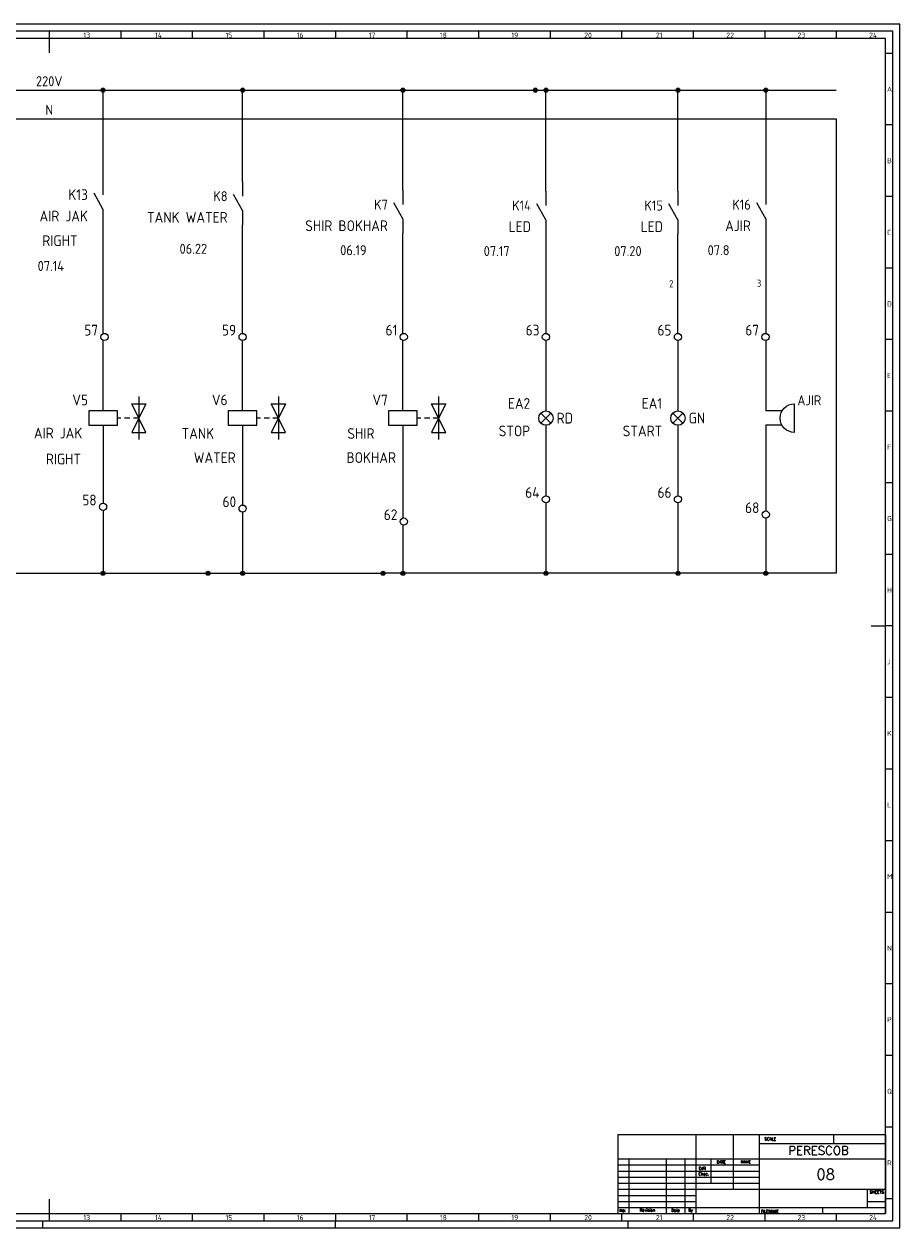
# Model space of a CAD drawing. Header units: millimetres. Extents: x 0 to 1189, y 5 to 846.
# Tile 2 of 2: x 577 to 1189, y 5 to 846. Entities that reach past the tile are written whole.
import ezdxf
from ezdxf.enums import TextEntityAlignment as Align

# ---------------------------------------------------------------- set-up
doc = ezdxf.new("R2010")
doc.units = ezdxf.units.MM
doc.header["$LTSCALE"] = 12
for name, color, linetype in [('025', 1, 'Continuous'), ('035', 5, 'Continuous'), ('07', 7, 'Continuous'), ('DESC', 1, 'Continuous'), ('DESCCHILD', 20, 'Continuous'), ('MISC', 2, 'Continuous'), ('RED_2.5mm^2', 1, 'Continuous'), ('SYMS', 7, 'Continuous'), ('TAGS', 51, 'Continuous'), ('WIRENO', 70, 'Continuous'), ('XREFCHILD', 134, 'Continuous')]:
    doc.layers.add(name, color=color, linetype=linetype)
doc.styles.add('ISO Proportional', font='isocp.shx')
doc.styles.add('WD', font='romans.shx')
doc.styles.add('WD_IEC', font='ISOCP2.shx', dxfattribs={"width": 0.9, "height": 4})

# ---------------------------------------------------------------- blocks, each defined once
blk = doc.blocks.new('IEC_border_a0')
at = {"layer": '035', "color": 0}
for p, q in [((1189, 841), (0, 841)), ((594.5, 836), (594.5, 831)), ((644.5, 836), (644.5, 831)), ((694.5, 836), (694.5, 831)), ((744.5, 836), (744.5, 831)), ((794.5, 836), (794.5, 831)), ((844.5, 836), (844.5, 831)), ((894.5, 836), (894.5, 831)), ((944.5, 836), (944.5, 831)), ((994.5, 836), (994.5, 831)), ((1044.5, 836), (1044.5, 831)), ((1094.5, 836), (1094.5, 831)), ((1144.5, 836), (1144.5, 831)), ((1189, 0), (1189, 841)), ((1183.97, 820.54), (1178.98, 820.54)), ((1183.97, 770.54), (1178.98, 770.54)), ((1183.97, 720.54), (1178.98, 720.54)), ((1183.97, 670.54), (1178.98, 670.54)), ((1183.97, 620.54), (1178.98, 620.54)), ((1183.98, 570.5), (1179, 570.5)), ((1183.98, 520.5), (1178.98, 520.5)), ((1183.98, 470.5), (1179, 470.5)), ((1183.98, 420.5), (1179, 420.5)), ((1183.98, 420.5), (1179, 420.5)), ((1183.98, 370.5), (1179, 370.5)), ((1183.98, 320.5), (1179, 320.5)), ((1184, 270.46), (1179.02, 270.46)), ((1184, 270.46), (1179.02, 270.46)), ((1184, 220.46), (1179.02, 220.46)), ((1184, 170.46), (1179.02, 170.46)), ((1184, 120.46), (1179.02, 120.46)), ((1184, 70.46), (1179.02, 70.46)), ((1184.02, 20.42), (1179.03, 20.42)), ((594.5, 10), (594.5, 5)), ((644.5, 10), (644.5, 5)), ((694.5, 10), (694.5, 5)), ((744.5, 10), (744.5, 5)), ((744.5, 10), (744.5, 5)), ((794.5, 10), (794.5, 5)), ((844.5, 10), (844.5, 5)), ((894.5, 10), (894.5, 5)), ((944.5, 10), (944.5, 5)), ((994.5, 10), (994.5, 5)), ((1044.5, 10), (1044.5, 5)), ((1094.5, 10), (1094.5, 5)), ((1144.5, 10), (1144.5, 5)), ((0, 0), (1189, 0)), ((590, 0), (590, 5)), ((794.5, 0), (794.5, 5)), ((999, 0), (999, 5))]:
    blk.add_line(p, q, dxfattribs=at)
blk.add_lwpolyline([(10, 10), (1179, 10), (1179, 831), (10, 831)], close=True, dxfattribs=at)
at = {"layer": '07', "color": 0}
for p, q in [((594.5, 831), (594.5, 821)), ((1169, 420.5), (1179, 420.5)), ((594.5, 20), (594.5, 10))]:
    blk.add_line(p, q, dxfattribs=at)
blk.add_lwpolyline([(5, 5), (1184, 5), (1184, 836), (5, 836)], close=True, dxfattribs=at)
at = {"layer": '035', "color": 0, "style": 'ISO Proportional'}
for s, p in [('13', (618.42, 831.5)), ('14', (668.46, 831.5)), ('15', (717.72, 831.5)), ('16', (767.49, 831.5)), ('17', (817.72, 831.5)), ('18', (867.49, 831.5)), ('19', (917.49, 831.5)), ('20', (968.42, 831.5)), ('21', (1018.46, 831.5)), ('22', (1067.72, 831.5)), ('23', (1117.49, 831.5)), ('24', (1167.49, 831.5)), ('A', (1179.98, 793.79)), ('B', (1179.98, 743.79)), ('C', (1179.98, 693.79)), ('D', (1179.98, 643.79)), ('E', (1180, 593.75)), ('F', (1180, 543.75)), ('G', (1180, 493.75)), ('H', (1180, 443.75)), ('J', (1180, 393.75)), ('K', (1180, 343.75)), ('L', (1180.02, 293.72)), ('M', (1180.02, 243.72)), ('N', (1180.02, 193.72)), ('P', (1180.02, 143.72)), ('Q', (1180.02, 93.72)), ('R', (1180.03, 43.68)), ('13', (618.42, 5.5)), ('14', (668.46, 5.5)), ('15', (717.72, 5.5)), ('16', (767.49, 5.5)), ('17', (817.72, 5.5)), ('18', (867.49, 5.5)), ('19', (917.49, 5.5)), ('20', (968.42, 5.5)), ('21', (1018.46, 5.5)), ('22', (1067.72, 5.5)), ('23', (1117.49, 5.5)), ('24', (1167.49, 5.5))]:
    blk.add_text(s, height=3.5, dxfattribs=at).set_placement(p)
blk = doc.blocks.new('IEC_tblock_a0')
at = {"layer": '035'}
for p, q in [((-106.6, 55.25), (-106.6, 17)), ((-36.4, 55.25), (-36.4, 48.88)), ((-88.4, 48.88), (0, 48.88)), ((-187.2, 34), (-88.4, 34)), ((-179.4, 38.25), (-179.4, 0)), ((-153.4, 38.25), (-153.4, 0)), ((-140.4, 38.25), (-140.4, 0)), ((-122.2, 38.25), (-122.2, 21.25)), ((-187.2, 29.75), (-88.4, 29.75)), ((-187.2, 25.5), (-88.4, 25.5)), ((-187.2, 21.25), (-88.4, 21.25)), ((-187.2, 17), (-132.6, 17)), ((-187.2, 12.75), (-132.6, 12.75)), ((-187.2, 8.5), (-132.6, 8.5)), ((-13, 8.5), (0, 8.5)), ((-187.2, 4.25), (0, 4.25)), ((-44.2, 4.25), (-44.2, 0))]:
    blk.add_line(p, q, dxfattribs=at)
at = {"layer": '07'}
for p, q in [((-187.2, 55.25), (0, 55.25)), ((-187.2, 55.25), (-187.2, 0)), ((-132.6, 55.25), (-132.6, 0)), ((-88.4, 55.25), (-88.4, 0)), ((0, 55.25), (0, 0)), ((-187.2, 38.25), (0, 38.25)), ((-132.6, 17), (0, 17)), ((-13, 17), (-13, 4.25)), ((-187.2, 0), (0, 0))]:
    blk.add_line(p, q, dxfattribs=at)
at = {"style": 'WD'}
for tag, p in [('SCALE', (-69.88, 51.07)), ('SH', (-8.74, 10.06)), ('FILENAME', (-68.15, 0.8))]:
    blk.add_attdef(tag, p, '', height=2, dxfattribs=at)
for tag, height, p in [('PROJDESC', 5, (-45.9, 29.2)), ('CKDATE', 2, (-114.85, 26.58)), ('EDDATE', 2, (-114.97, 30.8)), ('EDBY', 2, (-98.02, 30.86)), ('CKBY', 2, (-97.88, 26.3)), ('DWGDESC', 5, (-44.85, 19.72)), ('DWGNO', 3.5, (-48.54, 9.46))]:
    blk.add_attdef(tag, text='', height=height, dxfattribs=at).set_placement(p, align=Align.CENTER)
at = {"style": 'WD', "flags": 1}
blk.add_attdef('WD_TB', (-120.95, 11.91), '', height=2, dxfattribs=at)
at = {"layer": '025', "style": 'WD'}
for s, p in [('SCALE', (-80.57, 51.13)), ('NAME', (-97.74, 35.14)), ('No:', (-183.81, 1.19)), ('Revision', (-166.53, 1.47)), ('Date', (-146.79, 1.28)), ('By', (-136.33, 1.37))]:
    blk.add_text(s, height=2, dxfattribs=at).set_placement(p, align=Align.CENTER)
for s, p in [('DATE', (-118, 35)), ('Chec.', (-130.82, 26.72)), ('Edit', (-130.55, 30.72)), ('SHEETS', (-11.17, 14.05)), ('FILENAME', (-87.18, 0.61))]:
    blk.add_text(s, height=2, dxfattribs=at).set_placement(p)
blk = doc.blocks.new('VT0002')
blk.add_circle((0, 0), 1.25)
at = {"style": 'WD_IEC'}
for tag, p in [('INST', (-2.25, 6.5)), ('LOC', (-2.25, 3.5)), ('DESC1', (-2.25, -6.25)), ('DESC2', (-2.25, -9.25)), ('DESC3', (-2.25, -12.25))]:
    blk.add_attdef(tag, text='', height=2.5, dxfattribs=at).set_placement(p, align=Align.RIGHT)
at = {"style": 'WD_IEC', "flags": 1}
for tag, p, height in [('ASSYCODE', (2.75, 10.75), 1), ('CATDESC', (2.75, 9.25), 1), ('MFG', (2.75, 7.25), 1.5), ('CAT', (2.75, 4.75), 1.5), ('X4PIN01', (-1.25, 1), 0.25), ('X4TERMDESC01', (-1.25, 0.5), 0.4), ('X4TERM01', (-1.25, 0), 0.25), ('STRIPSEQ', (0, 0), 0.025), ('X2PIN01', (0, 2.25), 0.25), ('X2TERMDESC01', (0, 1.75), 0.4), ('X2TERM01', (0, 1.25), 0.25), ('X8PIN01', (0, -0.25), 0.25), ('X1PIN01', (1.25, 1), 0.25), ('X1TERMDESC01', (1.25, 0.5), 0.4), ('X1TERM01', (1.25, 0), 0.25), ('LINKTERM', (0, -0.04), 0.025), ('X8TERMDESC01', (0, -0.75), 0.4), ('X8TERM01', (0, -1.25), 0.25)]:
    blk.add_attdef(tag, p, '', height=height, dxfattribs=at)
at = {"style": 'WD_IEC', "flags": 8}
for tag, height, p in [('TAGSTRIP', 2.5, (-2.25, 0.5)), ('TERM01', 2, (-2.25, -3.25))]:
    blk.add_attdef(tag, text='', height=height, dxfattribs=at).set_placement(p, align=Align.RIGHT)
blk = doc.blocks.new('WDDOT')
for radius in [0.72, 0.449, 0.223]:
    blk.add_circle((0, 0), radius)
blk = doc.blocks.new('VLT1R')
for p, q in [((0, 7.5), (0, 2.5)), ((-1.77, -1.77), (1.77, 1.77)), ((1.77, -1.77), (-1.77, 1.77)), ((0, -2.5), (0, -7.5))]:
    blk.add_line(p, q)
blk.add_circle((0, 0), 2.5)
at = {"style": 'WD_IEC'}
for tag, p in [('INST', (-5.5, 10.25)), ('LOC', (-5.5, 6.75)), ('TAG1', (-5.5, 3.25)), ('DESC1', (-5.5, -6.35)), ('DESC2', (-5.5, -9.85)), ('DESC3', (-5.5, -13.35))]:
    blk.add_attdef(tag, text='', height=2.5, dxfattribs=at).set_placement(p, align=Align.RIGHT)
blk.add_attdef('TERM01', text='', height=2, rotation=90, dxfattribs=at).set_placement((-1, 7.5), align=Align.RIGHT)
at = {"style": 'WD_IEC', "flags": 1}
for tag, p, height in [('X2TERM01', (0, 7.5), 0.32), ('X4LINK', (-3, 0), 0.32), ('X1LINK', (3, 0), 0.32), ('ASSYCODE', (1, -4), 1), ('X8TERM02', (0, -7.5), 0.32), ('CATDESC', (1, -7), 1), ('FAMILY', (1, -5.5), 1)]:
    blk.add_attdef(tag, p, '', height=height, dxfattribs=at)
at = {"style": 'WD_IEC', "flags": 9}
for tag, p in [('MFG', (-6, -0.25)), ('CAT', (-6, -2.75))]:
    blk.add_attdef(tag, text='', height=1.5, dxfattribs=at).set_placement(p, align=Align.RIGHT)
at = {"style": 'WD_IEC'}
blk.add_attdef('TERM02', (-1, -7.5), '', height=2, rotation=90, dxfattribs=at)
at = {"lineweight": 13, "style": 'WD_IEC'}
blk.add_attdef('COLOR', text='', height=2.5, dxfattribs=at).set_placement((3.75, 0), align=Align.MIDDLE_LEFT)
at = {"lineweight": 15, "style": 'WD_IEC'}
for tag, p in [('XREF', (-5.5, -18)), ('WDTAGALT', (-5.5, -22))]:
    blk.add_attdef(tag, text='', height=2.5, dxfattribs=at).set_placement(p, align=Align.RIGHT)
blk = doc.blocks.new('VLT1G')
for p, q in [((0, 7.5), (0, 2.5)), ((-1.77, -1.77), (1.77, 1.77)), ((1.77, -1.77), (-1.77, 1.77)), ((0, -2.5), (0, -7.5))]:
    blk.add_line(p, q)
blk.add_circle((0, 0), 2.5)
at = {"style": 'WD_IEC'}
for tag, p in [('INST', (-5.5, 10.25)), ('LOC', (-5.5, 6.75)), ('TAG1', (-5.5, 3.25)), ('DESC1', (-5.5, -6.35)), ('DESC2', (-5.5, -9.85)), ('DESC3', (-5.5, -13.35))]:
    blk.add_attdef(tag, text='', height=2.5, dxfattribs=at).set_placement(p, align=Align.RIGHT)
blk.add_attdef('TERM01', text='', height=2, rotation=90, dxfattribs=at).set_placement((-1, 7.5), align=Align.RIGHT)
at = {"style": 'WD_IEC', "flags": 1}
for tag, p, height in [('X2TERM01', (0, 7.5), 0.32), ('X4LINK', (-3, 0), 0.32), ('X1LINK', (3, 0), 0.32), ('ASSYCODE', (1, -4), 1), ('X8TERM02', (0, -7.5), 0.32), ('CATDESC', (1, -7), 1), ('FAMILY', (1, -5.5), 1)]:
    blk.add_attdef(tag, p, '', height=height, dxfattribs=at)
at = {"style": 'WD_IEC', "flags": 9}
for tag, p in [('MFG', (-6, -0.25)), ('CAT', (-6, -2.75))]:
    blk.add_attdef(tag, text='', height=1.5, dxfattribs=at).set_placement(p, align=Align.RIGHT)
at = {"style": 'WD_IEC'}
blk.add_attdef('TERM02', (-1, -7.5), '', height=2, rotation=90, dxfattribs=at)
at = {"lineweight": 13, "style": 'WD_IEC'}
blk.add_attdef('COLOR', text='', height=2.5, dxfattribs=at).set_placement((3.75, 0), align=Align.MIDDLE_LEFT)
at = {"lineweight": 15, "style": 'WD_IEC'}
for tag, p in [('XREF', (-5.5, -18)), ('WDTAGALT', (-5.5, -21))]:
    blk.add_attdef(tag, text='', height=2.5, dxfattribs=at).set_placement(p, align=Align.RIGHT)
blk = doc.blocks.new('VSV1')
for p, q in [((0, 2.5), (0, 7.5)), ((12.5, 0), (10, 5)), ((10, 5), (15, 5)), ((12.5, 7.5), (12.5, -7.5)), ((15, 5), (12.5, 0)), ((6.25, 0), (5, 0)), ((9.38, 0), (7.5, 0)), ((12.5, 0), (10, -5)), ((12.5, 0), (10.62, 0)), ((15, -5), (12.5, 0)), ((0, -2.5), (0, -7.5)), ((10, -5), (15, -5))]:
    blk.add_line(p, q)
blk.add_lwpolyline([(-5, 2.5), (-5, -2.5), (5, -2.5), (5, 2.5)], close=True)
at = {"style": 'WD_IEC'}
for tag, p in [('INST', (-5.25, 11.5)), ('LOC', (-5.25, 8)), ('TAG1', (-5.25, 4.5)), ('DESC1', (-5.25, -6.85)), ('DESC2', (-5.25, -10.35)), ('DESC3', (-5.25, -13.85))]:
    blk.add_attdef(tag, text='', height=2.5, dxfattribs=at).set_placement(p, align=Align.RIGHT)
blk.add_attdef('TERM01', text='', height=2, rotation=90, dxfattribs=at).set_placement((-1, 7.5), align=Align.RIGHT)
at = {"style": 'WD_IEC', "flags": 1}
for tag, p, height in [('X2TERM01', (0, 7.5), 0.32), ('X4LINK', (-5, 0), 0.32), ('X1LINK', (12.5, 0), 0.32), ('ASSYCODE', (1, -4), 1), ('X8TERM02', (0, -7.5), 0.32), ('CATDESC', (1, -7), 1), ('FAMILY', (1, -5.5), 1)]:
    blk.add_attdef(tag, p, '', height=height, dxfattribs=at)
at = {"style": 'WD_IEC', "flags": 9}
for tag, p in [('MFG', (-6, 1)), ('CAT', (-6, -1.5))]:
    blk.add_attdef(tag, text='', height=1.5, dxfattribs=at).set_placement(p, align=Align.RIGHT)
at = {"style": 'WD_IEC'}
blk.add_attdef('TERM02', (-1, -7.5), '', height=2, rotation=90, dxfattribs=at)
at = {"lineweight": 9, "style": 'WD_IEC'}
for tag, p in [('NO', (-5.5, -16.5)), ('NC', (-5.5, -20))]:
    blk.add_attdef(tag, text='', height=2.5, dxfattribs=at).set_placement(p, align=Align.TOP_RIGHT)
for tag, p in [('XREFNO', (-4, -16.5)), ('XREFNC', (-4, -20)), ('WDTAGALT', (-3.88, -23.13))]:
    blk.add_attdef(tag, text='', height=2.5, dxfattribs=at).set_placement(p, align=Align.TOP_LEFT)
blk = doc.blocks.new('VCR21')
for p, q in [((0, 7.5), (0, 2.5)), ((0, -2.5), (-3.12, 3.12)), ((0, -2.5), (0, -7.5))]:
    blk.add_line(p, q)
at = {"style": 'WD_IEC'}
for tag, p in [('INST', (-5.25, 6.75)), ('LOC', (-5.25, 3.75)), ('TAG2', (-5.25, 0.75)), ('XREF', (-5.25, -3.75)), ('DESC1', (-5.25, -6.75)), ('DESC2', (-5.25, -9.75)), ('DESC3', (-5.25, -12.75))]:
    blk.add_attdef(tag, text='', height=2.5, dxfattribs=at).set_placement(p, align=Align.RIGHT)
blk.add_attdef('TERM01', text='', height=2, rotation=90, dxfattribs=at).set_placement((-1, 7.5), align=Align.RIGHT)
at = {"style": 'WD_IEC', "flags": 1}
for tag, p, height in [('X2TERM01', (0, 7.5), 0.32), ('X4LINK', (-2.75, 0), 0.32), ('X1LINK', (-0.5, 0), 0.32), ('CONTACT', (4, -3.5), 1), ('FAMILY', (4, -5), 1), ('COMMON', (5.25, -4.75), 1), ('X8TERM02', (0, -7.5), 0.32)]:
    blk.add_attdef(tag, p, '', height=height, dxfattribs=at)
at = {"style": 'WD_IEC'}
blk.add_attdef('TERM02', (-1, -7.5), '', height=2, rotation=90, dxfattribs=at)
blk = doc.blocks.new('VAN1Z')
for p, q in [((-10, -5), (-10, 5)), ((-5.67, 2.5), (0, 2.5)), ((-5.67, -2.5), (0, -2.5))]:
    blk.add_line(p, q)
blk.add_arc((-10, 0), 5, 270, 90)
at = {"style": 'WD_IEC'}
for tag, height, p in [('INST', 2.5, (-11.5, 11.5)), ('LOC', 2.5, (-11.5, 8)), ('TAG1', 2.5, (-11.5, 4.5)), ('TERM01', 2, (0, 3.5)), ('TERM02', 2, (0, -1.5)), ('DESC1', 2.5, (-11.5, -6.85)), ('DESC2', 2.5, (-11.5, -10.35)), ('DESC3', 2.5, (-11.5, -13.85)), ('XREF', 2.5, (-11.5, -18.85))]:
    blk.add_attdef(tag, text='', height=height, dxfattribs=at).set_placement(p, align=Align.RIGHT)
at = {"style": 'WD_IEC', "flags": 9}
for tag, p in [('MFG', (-11, 1)), ('CAT', (-11, -1.5))]:
    blk.add_attdef(tag, text='', height=1.5, dxfattribs=at).set_placement(p, align=Align.RIGHT)
at = {"style": 'WD_IEC', "flags": 1}
for tag, p, height in [('X2TERM01', (0, 2.5), 0.32), ('ASSYCODE', (-4, -4), 1), ('X8TERM02', (0, -2.5), 0.32), ('CATDESC', (-4, -7), 1), ('FAMILY', (-4, -5.5), 1)]:
    blk.add_attdef(tag, p, '', height=height, dxfattribs=at)
blk = doc.blocks.new('WD_WNH')
at = {"linetype": 'Continuous', "style": 'WD_IEC', "width": 0.8}
blk.add_attdef('WIRENO', text='', height=2.5, dxfattribs=at).set_placement((0, 0.75), align=Align.CENTER)
at = {"style": 'WD_IEC', "flags": 1}
for tag, p in [('W01USER', (0, 1.25)), ('W02USER', (0, 1.125)), ('W03USER', (0, 1)), ('W04USER', (0, 0.875)), ('W05USER', (0, 0.75)), ('W06USER', (0, 0.625)), ('W07USER', (0, 0.5)), ('W08USER', (0, 0.375)), ('W09USER', (0, 0.25)), ('W10USER', (0, 0.125))]:
    blk.add_attdef(tag, text='', height=0.08, dxfattribs=at).set_placement(p, align=Align.CENTER)
blk = doc.blocks.new('WD_WNV')
at = {"linetype": 'Continuous', "style": 'WD_IEC', "width": 0.8}
blk.add_attdef('WIRENO', text='', height=2.5, dxfattribs=at).set_placement((-1.6, 0), align=Align.MIDDLE_RIGHT)
at = {"style": 'WD_IEC', "flags": 1}
for tag, p in [('W01USER', (-1, 1.25)), ('W02USER', (-1, 1.125)), ('W03USER', (-1, 1)), ('W04USER', (-1, 0.875)), ('W05USER', (-1, 0.75)), ('W06USER', (-1, 0.625)), ('W07USER', (-1, 0.5)), ('W08USER', (-1, 0.375)), ('W09USER', (-1, 0.25)), ('W10USER', (-1, 0.125))]:
    blk.add_attdef(tag, text='', height=0.08, dxfattribs=at).set_placement(p, align=Align.CENTER)

msp = doc.modelspace()

# ---------------------------------------------------------------- linework, layer by layer
at = {"layer": 'RED_2.5mm^2', "color": 0}
for p, q in [((44.47, 799.76), (1144.36, 799.76)), ((632.14, 736.55), (632.14, 799.76)), ((729.65, 735.7), (729.65, 799.76)), ((841.67, 729.81), (841.67, 799.76)), ((941.61, 729.18), (941.61, 799.76)), ((1033.86, 729.18), (1033.86, 799.76)), ((1095.27, 799.76), (1095.27, 729.81)), ((44.47, 779.76), (1144.36, 779.76)), ((1144.36, 779.76), (1144.36, 462.29)), ((632.14, 629.86), (632.14, 706.55)), ((729.65, 629.86), (729.65, 705.7)), ((841.67, 629.86), (841.67, 699.81)), ((941.61, 699.18), (941.61, 629.86)), ((1033.86, 629.86), (1033.86, 699.18)), ((1095.27, 699.81), (1095.27, 629.86)), ((632.14, 585.65), (632.14, 624.86)), ((729.65, 585.65), (729.65, 624.86)), ((841.67, 585.65), (841.67, 624.86)), ((941.61, 624.86), (941.61, 585.65)), ((1033.86, 624.86), (1033.86, 585.65)), ((1095.27, 624.86), (1095.27, 575.65)), ((1095.27, 565.65), (1095.27, 505.8)), ((632.14, 555.65), (632.14, 511.18)), ((729.65, 555.65), (729.65, 509.96)), ((841.67, 555.65), (841.67, 500.9)), ((941.61, 555.65), (941.61, 516.43)), ((1033.86, 555.65), (1033.86, 516.43)), ((632.14, 506.18), (632.14, 462.29)), ((729.65, 504.96), (729.65, 462.29)), ((941.61, 511.43), (941.61, 462.29)), ((1033.86, 511.43), (1033.86, 462.29)), ((1095.27, 500.8), (1095.27, 462.29)), ((841.67, 495.9), (841.67, 462.29)), ((260.98, 462.29), (827.77, 462.29)), ((1095.27, 462.29), (827.77, 462.29)), ((1144.36, 462.29), (1095.27, 462.29))]:
    msp.add_line(p, q, dxfattribs=at)

# ---------------------------------------------------------------- block references
msp.add_blockref('IEC_border_a0', (0, 4.94))
ref = msp.add_blockref('IEC_tblock_a0', (1179, 14.94))
ref.add_attrib('SH', '08', (1130.7, 38.62), dxfattribs={"height": 7.5, "style": 'WD'})
ref.add_attrib('PROJDESC', 'PERESCOB', dxfattribs={"height": 6, "style": 'WD'}).set_placement((1132.11, 56.03), align=Align.CENTER)
at = {"layer": 'SYMS', "color": 0, "xscale": 2, "yscale": 2, "zscale": 2}
for p in [(632.14, 799.76), (729.65, 799.76), (841.67, 799.76), (934.28, 799.76), (941.61, 799.76), (1033.86, 799.76), (1095.27, 799.76), (632.14, 462.29), (705.48, 462.29), (729.65, 462.29), (827.77, 462.29), (841.67, 462.29), (941.61, 462.29), (1033.86, 462.29), (1095.27, 462.29)]:
    msp.add_blockref('WDDOT', p, dxfattribs=at)
at = {"layer": 'SYMS', "color": 0}
ref = msp.add_blockref('VCR21', (632.07, 721.55), dxfattribs=dict(at, xscale=2, yscale=2, zscale=2))
ref.add_attrib('XREF', '07.14', dxfattribs={"layer": 'XREFCHILD', "height": 7, "style": 'WD_IEC'}).set_placement((604.87, 673.45), align=Align.RIGHT)
ref.add_attrib('DESC2', 'RIGHT', dxfattribs={"layer": 'DESCCHILD', "height": 7.5, "style": 'WD_IEC'}).set_placement((614.29, 690.92), align=Align.RIGHT)
ref.add_attrib('DESC1', 'AIR JAK', dxfattribs={"layer": 'DESCCHILD', "height": 7.5, "style": 'WD_IEC'}).set_placement((621.57, 708.05), align=Align.RIGHT)
ref.add_attrib('TAG2', 'K13', dxfattribs={"layer": 'TAGS', "height": 7.5, "style": 'WD_IEC'}).set_placement((621.57, 723.05), align=Align.RIGHT)
ref = msp.add_blockref('VCR21', (729.65, 720.7), dxfattribs=dict(at, xscale=2, yscale=2, zscale=2))
ref.add_attrib('XREF', '06.22', dxfattribs={"layer": 'XREFCHILD', "height": 7, "style": 'WD_IEC'}).set_placement((704.9, 685.46), align=Align.RIGHT)
ref.add_attrib('DESC1', 'TANK WATER', dxfattribs={"layer": 'DESCCHILD', "height": 7.5, "style": 'WD_IEC'}).set_placement((719.15, 707.2), align=Align.RIGHT)
ref.add_attrib('TAG2', 'K8', dxfattribs={"layer": 'TAGS', "height": 7, "style": 'WD_IEC'}).set_placement((719.15, 722.2), align=Align.RIGHT)
ref = msp.add_blockref('VCR21', (841.67, 714.81), dxfattribs=dict(at, xscale=2, yscale=2, zscale=2))
ref.add_attrib('XREF', '06.19', dxfattribs={"layer": 'XREFCHILD', "height": 7, "style": 'WD_IEC'}).set_placement((816.32, 684.47), align=Align.RIGHT)
ref.add_attrib('DESC1', 'SHIR BOKHAR', dxfattribs={"layer": 'DESCCHILD', "height": 7.5, "style": 'WD_IEC'}).set_placement((831.17, 701.31), align=Align.RIGHT)
ref.add_attrib('TAG2', 'K7', dxfattribs={"layer": 'TAGS', "height": 7, "style": 'WD_IEC'}).set_placement((831.17, 716.31), align=Align.RIGHT)
ref = msp.add_blockref('VCR21', (941.61, 714.18), dxfattribs=dict(at, xscale=2, yscale=2, zscale=2))
ref.add_attrib('XREF', '07.17', dxfattribs={"layer": 'XREFCHILD', "height": 7, "style": 'WD_IEC'}).set_placement((916.25, 683.84), align=Align.RIGHT)
ref.add_attrib('DESC1', 'LED', dxfattribs={"layer": 'DESCCHILD', "height": 7.5, "style": 'WD_IEC'}).set_placement((931.11, 700.68), align=Align.RIGHT)
ref.add_attrib('TAG2', 'K14', dxfattribs={"layer": 'TAGS', "height": 7, "style": 'WD_IEC'}).set_placement((931.11, 715.68), align=Align.RIGHT)
ref = msp.add_blockref('VCR21', (1033.86, 714.18), dxfattribs=dict(at, xscale=2, yscale=2, zscale=2))
ref.add_attrib('XREF', '07.20', dxfattribs={"layer": 'XREFCHILD', "height": 7, "style": 'WD_IEC'}).set_placement((1008.5, 683.84), align=Align.RIGHT)
ref.add_attrib('DESC1', 'LED', dxfattribs={"layer": 'DESCCHILD', "height": 7.5, "style": 'WD_IEC'}).set_placement((1023.36, 700.68), align=Align.RIGHT)
ref.add_attrib('TAG2', 'K15', dxfattribs={"layer": 'TAGS', "height": 7, "style": 'WD_IEC'}).set_placement((1023.36, 715.68), align=Align.RIGHT)
ref = msp.add_blockref('VCR21', (1095.27, 714.81), dxfattribs=dict(at, xscale=2, yscale=2, zscale=2))
ref.add_attrib('XREF', '07.8', dxfattribs={"layer": 'XREFCHILD', "height": 7, "style": 'WD_IEC'}).set_placement((1069.92, 684.47), align=Align.RIGHT)
ref.add_attrib('DESC1', 'AJIR', dxfattribs={"layer": 'DESCCHILD', "height": 7.5, "style": 'WD_IEC'}).set_placement((1084.77, 701.31), align=Align.RIGHT)
ref.add_attrib('TAG2', 'K16', dxfattribs={"layer": 'TAGS', "height": 7, "style": 'WD_IEC'}).set_placement((1084.77, 716.31), align=Align.RIGHT)
ref = msp.add_blockref('VT0002', (633.17, 627.36), dxfattribs=dict(at, xscale=2, yscale=2, zscale=2))
ref.add_attrib('TAGSTRIP', '57', dxfattribs={"layer": 'TAGS', "height": 7.5, "style": 'WD_IEC', "flags": 8}).set_placement((628.67, 628.36), align=Align.RIGHT)
ref = msp.add_blockref('VT0002', (729.65, 627.36), dxfattribs=dict(at, xscale=2, yscale=2, zscale=2))
ref.add_attrib('TAGSTRIP', '59', dxfattribs={"layer": 'TAGS', "height": 7.5, "style": 'WD_IEC', "flags": 8}).set_placement((725.15, 628.36), align=Align.RIGHT)
ref = msp.add_blockref('VT0002', (842.3, 627.36), dxfattribs=dict(at, xscale=2, yscale=2, zscale=2))
ref.add_attrib('TAGSTRIP', '61', dxfattribs={"layer": 'TAGS', "height": 7.5, "style": 'WD_IEC', "flags": 8}).set_placement((837.8, 628.36), align=Align.RIGHT)
ref = msp.add_blockref('VT0002', (941.61, 627.36), dxfattribs=dict(at, xscale=2, yscale=2, zscale=2))
ref.add_attrib('TAGSTRIP', '63', dxfattribs={"layer": 'TAGS', "height": 7.5, "style": 'WD_IEC', "flags": 8}).set_placement((937.11, 628.36), align=Align.RIGHT)
ref = msp.add_blockref('VT0002', (1033.86, 627.36), dxfattribs=dict(at, xscale=2, yscale=2, zscale=2))
ref.add_attrib('TAGSTRIP', '65', dxfattribs={"layer": 'TAGS', "height": 7.5, "style": 'WD_IEC', "flags": 8}).set_placement((1029.36, 628.36), align=Align.RIGHT)
ref = msp.add_blockref('VT0002', (1095.05, 627.36), dxfattribs=dict(at, xscale=2, yscale=2, zscale=2))
ref.add_attrib('TAGSTRIP', '67', dxfattribs={"layer": 'TAGS', "height": 7.5, "style": 'WD_IEC', "flags": 8}).set_placement((1090.55, 628.36), align=Align.RIGHT)
ref = msp.add_blockref('VSV1', (632.14, 570.65), dxfattribs=dict(at, xscale=2, yscale=2, zscale=2))
ref.add_attrib('DESC2', 'RIGHT', dxfattribs={"layer": 'DESC', "height": 7.5, "style": 'WD_IEC'}).set_placement((616.76, 538.35), align=Align.RIGHT)
ref.add_attrib('DESC1', 'AIR JAK', dxfattribs={"layer": 'DESC', "height": 7.5, "style": 'WD_IEC'}).set_placement((617.63, 556.45), align=Align.RIGHT)
ref.add_attrib('TAG1', 'V5', dxfattribs={"layer": 'TAGS', "height": 7.5, "style": 'WD_IEC'}).set_placement((621.64, 579.65), align=Align.RIGHT)
ref = msp.add_blockref('VSV1', (729.65, 570.65), dxfattribs=dict(at, xscale=2, yscale=2, zscale=2))
ref.add_attrib('DESC2', 'WATER', dxfattribs={"layer": 'DESC', "height": 7.5, "style": 'WD_IEC'}).set_placement((724.8, 539.35), align=Align.RIGHT)
ref.add_attrib('DESC1', 'TANK ', dxfattribs={"layer": 'DESC', "height": 7.5, "style": 'WD_IEC'}).set_placement((714.06, 556.17), align=Align.RIGHT)
ref.add_attrib('TAG1', 'V6', dxfattribs={"layer": 'TAGS', "height": 7.5, "style": 'WD_IEC'}).set_placement((719.15, 579.65), align=Align.RIGHT)
ref = msp.add_blockref('VSV1', (841.67, 570.65), dxfattribs=dict(at, xscale=2, yscale=2, zscale=2))
ref.add_attrib('DESC2', 'BOKHAR', dxfattribs={"layer": 'DESC', "height": 7.5, "style": 'WD_IEC'}).set_placement((836.83, 539.35), align=Align.RIGHT)
ref.add_attrib('DESC1', 'SHIR ', dxfattribs={"layer": 'DESC', "height": 7.5, "style": 'WD_IEC'}).set_placement((826.09, 556.17), align=Align.RIGHT)
ref.add_attrib('TAG1', 'V7', dxfattribs={"layer": 'TAGS', "height": 7.5, "style": 'WD_IEC'}).set_placement((831.17, 579.65), align=Align.RIGHT)
ref = msp.add_blockref('VLT1R', (941.61, 570.65), dxfattribs=dict(at, xscale=2, yscale=2, zscale=2))
ref.add_attrib('DESC1', 'STOP', dxfattribs={"layer": 'DESC', "height": 7.5, "style": 'WD_IEC'}).set_placement((930.61, 557.95), align=Align.RIGHT)
ref.add_attrib('COLOR', 'RD', dxfattribs={"layer": 'MISC', "lineweight": 13, "height": 7.5, "style": 'WD_IEC'}).set_placement((949.11, 570.65), align=Align.MIDDLE_LEFT)
ref.add_attrib('TAG1', 'EA2', dxfattribs={"layer": 'TAGS', "height": 7.5, "style": 'WD_IEC'}).set_placement((930.61, 577.15), align=Align.RIGHT)
ref = msp.add_blockref('VLT1G', (1033.86, 570.65), dxfattribs=dict(at, xscale=2, yscale=2, zscale=2))
ref.add_attrib('DESC1', 'START', dxfattribs={"layer": 'DESC', "height": 7.5, "style": 'WD_IEC'}).set_placement((1022.86, 557.95), align=Align.RIGHT)
ref.add_attrib('COLOR', 'GN', dxfattribs={"layer": 'MISC', "lineweight": 13, "height": 7.5, "style": 'WD_IEC'}).set_placement((1041.36, 570.65), align=Align.MIDDLE_LEFT)
ref.add_attrib('TAG1', 'EA1', dxfattribs={"layer": 'TAGS', "height": 7.5, "style": 'WD_IEC'}).set_placement((1022.86, 577.15), align=Align.RIGHT)
ref = msp.add_blockref('VAN1Z', (1095.27, 570.65), dxfattribs=dict(at, xscale=-2, yscale=2, zscale=2))
ref.add_attrib('TAG1', 'AJIR', dxfattribs={"layer": 'TAGS', "height": 7, "style": 'WD_IEC'}).set_placement((1134.02, 579.65), align=Align.RIGHT)
ref = msp.add_blockref('VT0002', (941.61, 513.93), dxfattribs=dict(at, xscale=2, yscale=2, zscale=2))
ref.add_attrib('TAGSTRIP', '64', dxfattribs={"layer": 'TAGS', "height": 7.5, "style": 'WD_IEC', "flags": 8}).set_placement((937.11, 514.93), align=Align.RIGHT)
ref = msp.add_blockref('VT0002', (1033.86, 513.93), dxfattribs=dict(at, xscale=2, yscale=2, zscale=2))
ref.add_attrib('TAGSTRIP', '66', dxfattribs={"layer": 'TAGS', "height": 7.5, "style": 'WD_IEC', "flags": 8}).set_placement((1029.36, 514.93), align=Align.RIGHT)
ref = msp.add_blockref('VT0002', (632.14, 508.68), dxfattribs=dict(at, xscale=2, yscale=2, zscale=2))
ref.add_attrib('TAGSTRIP', '58', dxfattribs={"layer": 'TAGS', "height": 7.5, "style": 'WD_IEC', "flags": 8}).set_placement((627.64, 509.68), align=Align.RIGHT)
ref = msp.add_blockref('VT0002', (729.65, 507.46), dxfattribs=dict(at, xscale=2, yscale=2, zscale=2))
ref.add_attrib('TAGSTRIP', '60', dxfattribs={"layer": 'TAGS', "height": 7.5, "style": 'WD_IEC', "flags": 8}).set_placement((725.15, 508.46), align=Align.RIGHT)
ref = msp.add_blockref('VT0002', (842.3, 498.4), dxfattribs=dict(at, xscale=2, yscale=2, zscale=2))
ref.add_attrib('TAGSTRIP', '62', dxfattribs={"layer": 'TAGS', "height": 7.5, "style": 'WD_IEC', "flags": 8}).set_placement((837.8, 499.4), align=Align.RIGHT)
ref = msp.add_blockref('VT0002', (1095.27, 503.3), dxfattribs=dict(at, xscale=2, yscale=2, zscale=2))
ref.add_attrib('TAGSTRIP', '68', dxfattribs={"layer": 'TAGS', "height": 7.5, "style": 'WD_IEC', "flags": 8}).set_placement((1090.77, 504.3), align=Align.RIGHT)
at = {"layer": 'WIRENO', "color": 0}
ref = msp.add_blockref('WD_WNH', (594.42, 799.76), dxfattribs=dict(at, xscale=2, yscale=2, zscale=2))
ref.add_attrib('WIRENO', '220V', dxfattribs={"linetype": 'Continuous', "height": 7, "style": 'WD_IEC'}).set_placement((594.53, 802.52), align=Align.CENTER)
ref = msp.add_blockref('WD_WNH', (594.42, 779.76), dxfattribs=dict(at, xscale=2, yscale=2, zscale=2))
ref.add_attrib('WIRENO', 'N', dxfattribs={"linetype": 'Continuous', "height": 7, "style": 'WD_IEC'}).set_placement((594.53, 782.52), align=Align.CENTER)
ref = msp.add_blockref('WD_WNV', (1033.86, 664.52), dxfattribs=dict(at, xscale=2, yscale=2, zscale=2))
ref.add_attrib('WIRENO', '2', dxfattribs={"linetype": 'Continuous', "height": 5, "style": 'WD_IEC', "width": 0.8}).set_placement((1030.66, 664.52), align=Align.MIDDLE_RIGHT)
ref = msp.add_blockref('WD_WNV', (1095.27, 664.83), dxfattribs=dict(at, xscale=2, yscale=2, zscale=2))
ref.add_attrib('WIRENO', '3', dxfattribs={"linetype": 'Continuous', "height": 5, "style": 'WD_IEC', "width": 0.8}).set_placement((1092.07, 664.83), align=Align.MIDDLE_RIGHT)

doc.saveas('drawing.dxf')
